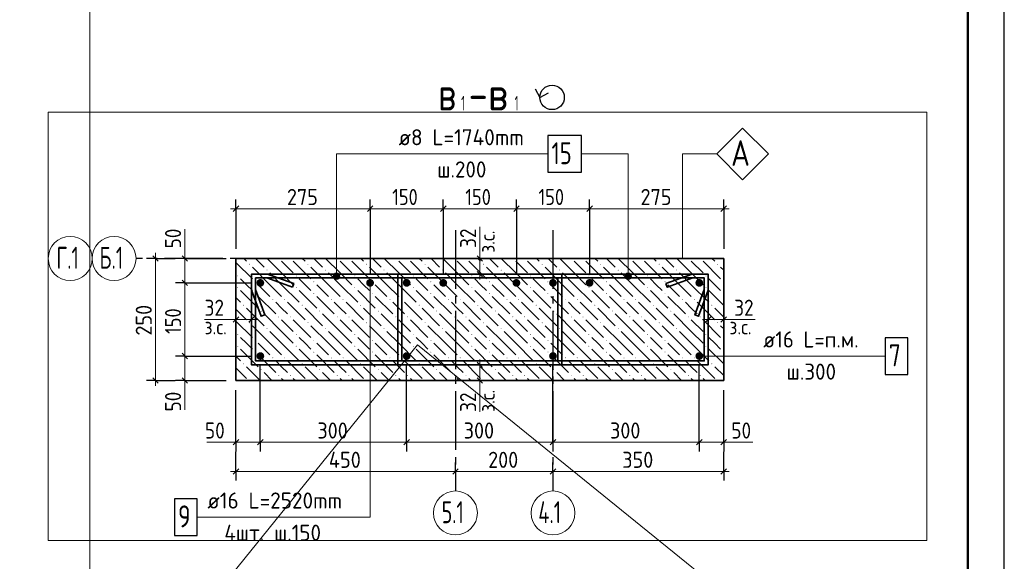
# Model space of a CAD drawing. Header units: millimetres. Extents: x 0 to 59400, y 0 to 42000.
# Tile 28 of 29: x 45942 to 59400, y 27137 to 34535. Entities that reach past the tile are written whole.
import ezdxf

# ---------------------------------------------------------------- set-up
doc = ezdxf.new("R2010")
doc.units = ezdxf.units.MM
doc.linetypes.add('______2', pattern=[270, 200, -70])
doc.linetypes.add('______5', pattern=[1100, 800, -100, 100, -100])
for name, color, linetype, lineweight in [('S1 ДОП Продольная арматура', 52, 'Continuous', 25), ('S1 Продольная арматура', 52, 'Continuous', 25), ('Standard', 7, 'Continuous', 25), ('Заголовок чертежа', 7, 'Continuous', 25), ('Позиционная метка линия выноска', 7, 'Continuous', 13), ('Размерная выноска', 7, 'Continuous', 13), ('Хомут', 52, 'Continuous', 25)]:
    doc.layers.add(name, color=color, linetype=linetype, lineweight=lineweight)
doc.layers.add('ЖБ Пилон', color=7, linetype='______2', lineweight=13, true_color=0xa0a0a0)
doc.layers.add('Оси', color=7, linetype='______5', lineweight=13, true_color=0x656565)
doc.styles.add('ISOCPEUR', font='txt')

msp = doc.modelspace()

# ---------------------------------------------------------------- hatches: boundary and pattern name
at = {"layer": 'S1 ДОП Продольная арматура', "linetype": 'Continuous', "lineweight": 25, "transparency": 33554687}
for points in [[(50785, 30940), (50780, 30960), (50769, 30978), (50752, 30989), (50731, 30993), (50711, 30989), (50693, 30978), (50682, 30960), (50678, 30940), (50682, 30920), (50693, 30902), (50711, 30891), (50731, 30887), (50752, 30891), (50769, 30902), (50780, 30920)], [(51785, 30940), (51780, 30960), (51769, 30978), (51752, 30989), (51731, 30993), (51711, 30989), (51693, 30978), (51682, 30960), (51678, 30940), (51682, 30920), (51693, 30902), (51711, 30891), (51731, 30887), (51752, 30891), (51769, 30902), (51780, 30920)], [(52785, 30940), (52780, 30960), (52769, 30978), (52752, 30989), (52731, 30993), (52711, 30989), (52693, 30978), (52682, 30960), (52678, 30940), (52682, 30920), (52693, 30902), (52711, 30891), (52731, 30887), (52752, 30891), (52769, 30902), (52780, 30920)], [(53785, 30940), (53780, 30960), (53769, 30978), (53752, 30989), (53731, 30993), (53711, 30989), (53693, 30978), (53682, 30960), (53678, 30940), (53682, 30920), (53693, 30902), (53711, 30891), (53731, 30887), (53752, 30891), (53769, 30902), (53780, 30920)]]:
    msp.add_hatch(color=7, dxfattribs=at).paths.add_polyline_path(points)
at = {"layer": 'S1 Продольная арматура', "linetype": 'Continuous', "lineweight": 18, "transparency": 33554687}
for points in [[(49285, 30940), (49280, 30960), (49269, 30978), (49252, 30989), (49231, 30993), (49211, 30989), (49193, 30978), (49182, 30960), (49178, 30940), (49182, 30920), (49193, 30902), (49211, 30891), (49231, 30887), (49252, 30891), (49269, 30902), (49280, 30920)], [(51285, 30940), (51280, 30960), (51269, 30978), (51252, 30989), (51231, 30993), (51211, 30989), (51193, 30978), (51182, 30960), (51178, 30940), (51182, 30920), (51193, 30902), (51211, 30891), (51231, 30887), (51252, 30891), (51269, 30902), (51280, 30920)], [(53285, 30940), (53280, 30960), (53269, 30978), (53252, 30989), (53231, 30993), (53211, 30989), (53193, 30978), (53182, 30960), (53178, 30940), (53182, 30920), (53193, 30902), (53211, 30891), (53231, 30887), (53252, 30891), (53269, 30902), (53280, 30920)], [(55285, 30940), (55280, 30960), (55269, 30978), (55252, 30989), (55231, 30993), (55211, 30989), (55193, 30978), (55182, 30960), (55178, 30940), (55182, 30920), (55193, 30902), (55211, 30891), (55231, 30887), (55252, 30891), (55269, 30902), (55280, 30920)], [(49285, 29940), (49280, 29960), (49269, 29978), (49252, 29989), (49231, 29993), (49211, 29989), (49193, 29978), (49182, 29960), (49178, 29940), (49182, 29920), (49193, 29902), (49211, 29891), (49231, 29887), (49252, 29891), (49269, 29902), (49280, 29920)], [(51285, 29940), (51280, 29960), (51269, 29978), (51252, 29989), (51231, 29993), (51211, 29989), (51193, 29978), (51182, 29960), (51178, 29940), (51182, 29920), (51193, 29902), (51211, 29891), (51231, 29887), (51252, 29891), (51269, 29902), (51280, 29920)], [(53285, 29940), (53280, 29960), (53269, 29978), (53252, 29989), (53231, 29993), (53211, 29989), (53193, 29978), (53182, 29960), (53178, 29940), (53182, 29920), (53193, 29902), (53211, 29891), (53231, 29887), (53252, 29891), (53269, 29902), (53280, 29920)], [(55285, 29940), (55280, 29960), (55269, 29978), (55252, 29989), (55231, 29993), (55211, 29989), (55193, 29978), (55182, 29960), (55178, 29940), (55182, 29920), (55193, 29902), (55211, 29891), (55231, 29887), (55252, 29891), (55269, 29902), (55280, 29920)]]:
    msp.add_hatch(color=7, dxfattribs=at).paths.add_polyline_path(points)
at = {"layer": 'ЖБ Пилон', "linetype": 'Continuous', "lineweight": 18, "transparency": 33554687}
for points in [[(49487, 31273), (49482, 31268), (49477, 31273)], [(49647, 31273), (49642, 31268), (49637, 31273)], [(50287, 31273), (50282, 31268), (50277, 31273)], [(50447, 31273), (50442, 31268), (50437, 31273)], [(51087, 31273), (51082, 31268), (51077, 31273)], [(51247, 31273), (51242, 31268), (51237, 31273)], [(51887, 31273), (51882, 31268), (51877, 31273)], [(52047, 31273), (52042, 31268), (52037, 31273)], [(52687, 31273), (52682, 31268), (52677, 31273)], [(52847, 31273), (52842, 31268), (52837, 31273)], [(53487, 31273), (53482, 31268), (53477, 31273)], [(53647, 31273), (53642, 31268), (53637, 31273)], [(54287, 31273), (54282, 31268), (54277, 31273)], [(54447, 31273), (54442, 31268), (54437, 31273)], [(55087, 31273), (55082, 31268), (55077, 31273)], [(55247, 31273), (55242, 31268), (55237, 31273)], [(49076, 31195), (49082, 31201), (49089, 31195), (49082, 31188)], [(49316, 31115), (49322, 31121), (49329, 31115), (49322, 31108)], [(49876, 31195), (49882, 31201), (49889, 31195), (49882, 31188)], [(50116, 31115), (50122, 31121), (50129, 31115), (50122, 31108)], [(50676, 31195), (50682, 31201), (50689, 31195), (50682, 31188)], [(50916, 31115), (50922, 31121), (50929, 31115), (50922, 31108)], [(51476, 31195), (51482, 31201), (51489, 31195), (51482, 31188)], [(51716, 31115), (51722, 31121), (51729, 31115), (51722, 31108)], [(52276, 31195), (52282, 31201), (52289, 31195), (52282, 31188)], [(52516, 31115), (52522, 31121), (52529, 31115), (52522, 31108)], [(53076, 31195), (53082, 31201), (53089, 31195), (53082, 31188)], [(53316, 31115), (53322, 31121), (53329, 31115), (53322, 31108)], [(53876, 31195), (53882, 31201), (53889, 31195), (53882, 31188)], [(54116, 31115), (54122, 31121), (54129, 31115), (54122, 31108)], [(54676, 31195), (54682, 31201), (54689, 31195), (54682, 31188)], [(54916, 31115), (54922, 31121), (54929, 31115), (54922, 31108)], [(55476, 31195), (55482, 31201), (55489, 31195), (55482, 31188)], [(48916, 31035), (48922, 31041), (48929, 31035), (48922, 31028)], [(49156, 30955), (49162, 30961), (49169, 30955), (49162, 30948)], [(49716, 31035), (49722, 31041), (49729, 31035), (49722, 31028)], [(49956, 30955), (49962, 30961), (49969, 30955), (49962, 30948)], [(50516, 31035), (50522, 31041), (50529, 31035), (50522, 31028)], [(50756, 30955), (50762, 30961), (50769, 30955), (50762, 30948)], [(51316, 31035), (51322, 31041), (51329, 31035), (51322, 31028)], [(51556, 30955), (51562, 30961), (51569, 30955), (51562, 30948)], [(52116, 31035), (52122, 31041), (52129, 31035), (52122, 31028)], [(52356, 30955), (52362, 30961), (52369, 30955), (52362, 30948)], [(52916, 31035), (52922, 31041), (52929, 31035), (52922, 31028)], [(53156, 30955), (53162, 30961), (53169, 30955), (53162, 30948)], [(53716, 31035), (53722, 31041), (53729, 31035), (53722, 31028)], [(53956, 30955), (53962, 30961), (53969, 30955), (53962, 30948)], [(54516, 31035), (54522, 31041), (54529, 31035), (54522, 31028)], [(54756, 30955), (54762, 30961), (54769, 30955), (54762, 30948)], [(55316, 31035), (55322, 31041), (55329, 31035), (55322, 31028)], [(55556, 30955), (55562, 30961), (55565, 30959), (55565, 30951), (55562, 30948)], [(48916, 30875), (48922, 30881), (48929, 30875), (48922, 30868)], [(49716, 30875), (49722, 30881), (49729, 30875), (49722, 30868)], [(50516, 30875), (50522, 30881), (50529, 30875), (50522, 30868)], [(51316, 30875), (51322, 30881), (51329, 30875), (51322, 30868)], [(52116, 30875), (52122, 30881), (52129, 30875), (52122, 30868)], [(52916, 30875), (52922, 30881), (52929, 30875), (52922, 30868)], [(53716, 30875), (53722, 30881), (53729, 30875), (53722, 30868)], [(54516, 30875), (54522, 30881), (54529, 30875), (54522, 30868)], [(55316, 30875), (55322, 30881), (55329, 30875), (55322, 30868)], [(49156, 30795), (49162, 30801), (49169, 30795), (49162, 30788)], [(49396, 30715), (49402, 30721), (49409, 30715), (49402, 30708)], [(49556, 30715), (49562, 30721), (49569, 30715), (49562, 30708)], [(49956, 30795), (49962, 30801), (49969, 30795), (49962, 30788)], [(50196, 30715), (50202, 30721), (50209, 30715), (50202, 30708)], [(50356, 30715), (50362, 30721), (50369, 30715), (50362, 30708)], [(50756, 30795), (50762, 30801), (50769, 30795), (50762, 30788)], [(50996, 30715), (51002, 30721), (51009, 30715), (51002, 30708)], [(51156, 30715), (51162, 30721), (51169, 30715), (51162, 30708)], [(51556, 30795), (51562, 30801), (51569, 30795), (51562, 30788)], [(51796, 30715), (51802, 30721), (51809, 30715), (51802, 30708)], [(51956, 30715), (51962, 30721), (51969, 30715), (51962, 30708)], [(52356, 30795), (52362, 30801), (52369, 30795), (52362, 30788)], [(52596, 30715), (52602, 30721), (52609, 30715), (52602, 30708)], [(52756, 30715), (52762, 30721), (52769, 30715), (52762, 30708)], [(53156, 30795), (53162, 30801), (53169, 30795), (53162, 30788)], [(53396, 30715), (53402, 30721), (53409, 30715), (53402, 30708)], [(53556, 30715), (53562, 30721), (53569, 30715), (53562, 30708)], [(53956, 30795), (53962, 30801), (53969, 30795), (53962, 30788)], [(54196, 30715), (54202, 30721), (54209, 30715), (54202, 30708)], [(54356, 30715), (54362, 30721), (54369, 30715), (54362, 30708)], [(54756, 30795), (54762, 30801), (54769, 30795), (54762, 30788)], [(54996, 30715), (55002, 30721), (55009, 30715), (55002, 30708)], [(55156, 30715), (55162, 30721), (55169, 30715), (55162, 30708)], [(55556, 30795), (55562, 30801), (55565, 30799), (55565, 30791), (55562, 30788)], [(48996, 30635), (49002, 30641), (49009, 30635), (49002, 30628)], [(49236, 30555), (49242, 30561), (49249, 30555), (49242, 30548)], [(49796, 30635), (49802, 30641), (49809, 30635), (49802, 30628)], [(50036, 30555), (50042, 30561), (50049, 30555), (50042, 30548)], [(50596, 30635), (50602, 30641), (50609, 30635), (50602, 30628)], [(50836, 30555), (50842, 30561), (50849, 30555), (50842, 30548)], [(51396, 30635), (51402, 30641), (51409, 30635), (51402, 30628)], [(51636, 30555), (51642, 30561), (51649, 30555), (51642, 30548)], [(52196, 30635), (52202, 30641), (52209, 30635), (52202, 30628)], [(52436, 30555), (52442, 30561), (52449, 30555), (52442, 30548)], [(52996, 30635), (53002, 30641), (53009, 30635), (53002, 30628)], [(53236, 30555), (53242, 30561), (53249, 30555), (53242, 30548)], [(53796, 30635), (53802, 30641), (53809, 30635), (53802, 30628)], [(54036, 30555), (54042, 30561), (54049, 30555), (54042, 30548)], [(54596, 30635), (54602, 30641), (54609, 30635), (54602, 30628)], [(54836, 30555), (54842, 30561), (54849, 30555), (54842, 30548)], [(55396, 30635), (55402, 30641), (55409, 30635), (55402, 30628)], [(49476, 30475), (49482, 30481), (49489, 30475), (49482, 30468)], [(49636, 30475), (49642, 30481), (49649, 30475), (49642, 30468)], [(50276, 30475), (50282, 30481), (50289, 30475), (50282, 30468)], [(50436, 30475), (50442, 30481), (50449, 30475), (50442, 30468)], [(51076, 30475), (51082, 30481), (51089, 30475), (51082, 30468)], [(51236, 30475), (51242, 30481), (51249, 30475), (51242, 30468)], [(51876, 30475), (51882, 30481), (51889, 30475), (51882, 30468)], [(52036, 30475), (52042, 30481), (52049, 30475), (52042, 30468)], [(52676, 30475), (52682, 30481), (52689, 30475), (52682, 30468)], [(52836, 30475), (52842, 30481), (52849, 30475), (52842, 30468)], [(53476, 30475), (53482, 30481), (53489, 30475), (53482, 30468)], [(53636, 30475), (53642, 30481), (53649, 30475), (53642, 30468)], [(54276, 30475), (54282, 30481), (54289, 30475), (54282, 30468)], [(54436, 30475), (54442, 30481), (54449, 30475), (54442, 30468)], [(55076, 30475), (55082, 30481), (55089, 30475), (55082, 30468)], [(55236, 30475), (55242, 30481), (55249, 30475), (55242, 30468)], [(49076, 30395), (49082, 30401), (49089, 30395), (49082, 30388)], [(49316, 30315), (49322, 30321), (49329, 30315), (49322, 30308)], [(49876, 30395), (49882, 30401), (49889, 30395), (49882, 30388)], [(50116, 30315), (50122, 30321), (50129, 30315), (50122, 30308)], [(50676, 30395), (50682, 30401), (50689, 30395), (50682, 30388)], [(50916, 30315), (50922, 30321), (50929, 30315), (50922, 30308)], [(51476, 30395), (51482, 30401), (51489, 30395), (51482, 30388)], [(51716, 30315), (51722, 30321), (51729, 30315), (51722, 30308)], [(52276, 30395), (52282, 30401), (52289, 30395), (52282, 30388)], [(52516, 30315), (52522, 30321), (52529, 30315), (52522, 30308)], [(53076, 30395), (53082, 30401), (53089, 30395), (53082, 30388)], [(53316, 30315), (53322, 30321), (53329, 30315), (53322, 30308)], [(53876, 30395), (53882, 30401), (53889, 30395), (53882, 30388)], [(54116, 30315), (54122, 30321), (54129, 30315), (54122, 30308)], [(54676, 30395), (54682, 30401), (54689, 30395), (54682, 30388)], [(54916, 30315), (54922, 30321), (54929, 30315), (54922, 30308)], [(55476, 30395), (55482, 30401), (55489, 30395), (55482, 30388)], [(48916, 30235), (48922, 30241), (48929, 30235), (48922, 30228)], [(49156, 30155), (49162, 30161), (49169, 30155), (49162, 30148)], [(49716, 30235), (49722, 30241), (49729, 30235), (49722, 30228)], [(49956, 30155), (49962, 30161), (49969, 30155), (49962, 30148)], [(50516, 30235), (50522, 30241), (50529, 30235), (50522, 30228)], [(50756, 30155), (50762, 30161), (50769, 30155), (50762, 30148)], [(51316, 30235), (51322, 30241), (51329, 30235), (51322, 30228)], [(51556, 30155), (51562, 30161), (51569, 30155), (51562, 30148)], [(52116, 30235), (52122, 30241), (52129, 30235), (52122, 30228)], [(52356, 30155), (52362, 30161), (52369, 30155), (52362, 30148)], [(52916, 30235), (52922, 30241), (52929, 30235), (52922, 30228)], [(53156, 30155), (53162, 30161), (53169, 30155), (53162, 30148)], [(53716, 30235), (53722, 30241), (53729, 30235), (53722, 30228)], [(53956, 30155), (53962, 30161), (53969, 30155), (53962, 30148)], [(54516, 30235), (54522, 30241), (54529, 30235), (54522, 30228)], [(54756, 30155), (54762, 30161), (54769, 30155), (54762, 30148)], [(55316, 30235), (55322, 30241), (55329, 30235), (55322, 30228)], [(55556, 30155), (55562, 30161), (55565, 30159), (55565, 30151), (55562, 30148)], [(48916, 30075), (48922, 30081), (48929, 30075), (48922, 30068)], [(49716, 30075), (49722, 30081), (49729, 30075), (49722, 30068)], [(50516, 30075), (50522, 30081), (50529, 30075), (50522, 30068)], [(51316, 30075), (51322, 30081), (51329, 30075), (51322, 30068)], [(52116, 30075), (52122, 30081), (52129, 30075), (52122, 30068)], [(52916, 30075), (52922, 30081), (52929, 30075), (52922, 30068)], [(53716, 30075), (53722, 30081), (53729, 30075), (53722, 30068)], [(54516, 30075), (54522, 30081), (54529, 30075), (54522, 30068)], [(55316, 30075), (55322, 30081), (55329, 30075), (55322, 30068)], [(49156, 29995), (49162, 30001), (49169, 29995), (49162, 29988)], [(49396, 29915), (49402, 29921), (49409, 29915), (49402, 29908)], [(49556, 29915), (49562, 29921), (49569, 29915), (49562, 29908)], [(49956, 29995), (49962, 30001), (49969, 29995), (49962, 29988)], [(50196, 29915), (50202, 29921), (50209, 29915), (50202, 29908)], [(50356, 29915), (50362, 29921), (50369, 29915), (50362, 29908)], [(50756, 29995), (50762, 30001), (50769, 29995), (50762, 29988)], [(50996, 29915), (51002, 29921), (51009, 29915), (51002, 29908)], [(51156, 29915), (51162, 29921), (51169, 29915), (51162, 29908)], [(51556, 29995), (51562, 30001), (51569, 29995), (51562, 29988)], [(51796, 29915), (51802, 29921), (51809, 29915), (51802, 29908)], [(51956, 29915), (51962, 29921), (51969, 29915), (51962, 29908)], [(52356, 29995), (52362, 30001), (52369, 29995), (52362, 29988)], [(52596, 29915), (52602, 29921), (52609, 29915), (52602, 29908)], [(52756, 29915), (52762, 29921), (52769, 29915), (52762, 29908)], [(53156, 29995), (53162, 30001), (53169, 29995), (53162, 29988)], [(53396, 29915), (53402, 29921), (53409, 29915), (53402, 29908)], [(53556, 29915), (53562, 29921), (53569, 29915), (53562, 29908)], [(53956, 29995), (53962, 30001), (53969, 29995), (53962, 29988)], [(54196, 29915), (54202, 29921), (54209, 29915), (54202, 29908)], [(54356, 29915), (54362, 29921), (54369, 29915), (54362, 29908)], [(54756, 29995), (54762, 30001), (54769, 29995), (54762, 29988)], [(54996, 29915), (55002, 29921), (55009, 29915), (55002, 29908)], [(55156, 29915), (55162, 29921), (55169, 29915), (55162, 29908)], [(55556, 29995), (55562, 30001), (55565, 29999), (55565, 29991), (55562, 29988)], [(48996, 29835), (49002, 29841), (49009, 29835), (49002, 29828)], [(49236, 29755), (49242, 29761), (49249, 29755), (49242, 29748)], [(49796, 29835), (49802, 29841), (49809, 29835), (49802, 29828)], [(50036, 29755), (50042, 29761), (50049, 29755), (50042, 29748)], [(50596, 29835), (50602, 29841), (50609, 29835), (50602, 29828)], [(50836, 29755), (50842, 29761), (50849, 29755), (50842, 29748)], [(51396, 29835), (51402, 29841), (51409, 29835), (51402, 29828)], [(51636, 29755), (51642, 29761), (51649, 29755), (51642, 29748)], [(52196, 29835), (52202, 29841), (52209, 29835), (52202, 29828)], [(52436, 29755), (52442, 29761), (52449, 29755), (52442, 29748)], [(52996, 29835), (53002, 29841), (53009, 29835), (53002, 29828)], [(53236, 29755), (53242, 29761), (53249, 29755), (53242, 29748)], [(53796, 29835), (53802, 29841), (53809, 29835), (53802, 29828)], [(54036, 29755), (54042, 29761), (54049, 29755), (54042, 29748)], [(54596, 29835), (54602, 29841), (54609, 29835), (54602, 29828)], [(54836, 29755), (54842, 29761), (54849, 29755), (54842, 29748)], [(55396, 29835), (55402, 29841), (55409, 29835), (55402, 29828)], [(49476, 29675), (49482, 29681), (49489, 29675), (49482, 29668)], [(49636, 29675), (49642, 29681), (49649, 29675), (49642, 29668)], [(50276, 29675), (50282, 29681), (50289, 29675), (50282, 29668)], [(50436, 29675), (50442, 29681), (50449, 29675), (50442, 29668)], [(51076, 29675), (51082, 29681), (51089, 29675), (51082, 29668)], [(51236, 29675), (51242, 29681), (51249, 29675), (51242, 29668)], [(51876, 29675), (51882, 29681), (51889, 29675), (51882, 29668)], [(52036, 29675), (52042, 29681), (52049, 29675), (52042, 29668)], [(52676, 29675), (52682, 29681), (52689, 29675), (52682, 29668)], [(52836, 29675), (52842, 29681), (52849, 29675), (52842, 29668)], [(53476, 29675), (53482, 29681), (53489, 29675), (53482, 29668)], [(53636, 29675), (53642, 29681), (53649, 29675), (53642, 29668)], [(54276, 29675), (54282, 29681), (54289, 29675), (54282, 29668)], [(54436, 29675), (54442, 29681), (54449, 29675), (54442, 29668)], [(55076, 29675), (55082, 29681), (55089, 29675), (55082, 29668)], [(55236, 29675), (55242, 29681), (55249, 29675), (55242, 29668)]]:
    msp.add_hatch(color=7, dxfattribs=at).paths.add_polyline_path(points, flags=16)
at = {"layer": 'Позиционная метка линия выноска', "linetype": 'Continuous', "lineweight": 13, "transparency": 33554687}
for points in [[(50310, 31056), (50232, 31056), (50226, 31033)], [(50310, 31056), (50226, 31033), (50316, 31033)], [(50316, 31033), (50226, 31033), (50232, 31011)], [(50294, 31072), (50249, 31072), (50232, 31056)], [(50294, 31072), (50232, 31056), (50310, 31056)], [(50316, 31033), (50232, 31011), (50310, 31011)], [(50310, 31011), (50232, 31011), (50249, 30995)], [(50249, 31072), (50294, 31072), (50271, 31078)], [(50310, 31011), (50249, 30995), (50294, 30995)], [(50294, 30995), (50249, 30995), (50271, 30988)], [(54297, 31056), (54219, 31056), (54213, 31033)], [(54297, 31056), (54213, 31033), (54303, 31033)], [(54303, 31033), (54213, 31033), (54219, 31011)], [(54280, 31072), (54235, 31072), (54219, 31056)], [(54280, 31072), (54219, 31056), (54297, 31056)], [(54303, 31033), (54219, 31011), (54297, 31011)], [(54297, 31011), (54219, 31011), (54235, 30995)], [(54235, 31072), (54280, 31072), (54258, 31078)], [(54297, 31011), (54235, 30995), (54280, 30995)], [(54280, 30995), (54235, 30995), (54258, 30988)]]:
    msp.add_hatch(color=7, dxfattribs=at).paths.add_polyline_path(points)

# ---------------------------------------------------------------- linework, layer by layer
at = {"layer": 'S1 ДОП Продольная арматура', "color": 7, "linetype": 'Continuous', "lineweight": 25, "transparency": 33554687}
msp.add_lwpolyline([(48056, 27490), (48366, 27490), (48366, 27990), (48056, 27990), (48056, 27490)], dxfattribs=at)
at = {"layer": 'S1 Продольная арматура', "color": 7, "linetype": 'Continuous', "lineweight": 25, "transparency": 33554687}
msp.add_lwpolyline([(57771, 29690), (58081, 29690), (58081, 30190), (57771, 30190), (57771, 29690)], dxfattribs=at)
at = {"layer": 'Standard', "color": 7, "linetype": 'Continuous', "lineweight": 35, "transparency": 33554687}
for p, q in [((58900, 39900), (58900, 20500)), ((58900, 39500), (58900, 20100))]:
    msp.add_line(p, q, dxfattribs=at)
at = {"layer": 'Standard', "color": 7, "linetype": 'Continuous', "lineweight": 50, "transparency": 33554687}
msp.add_line((58900, 39400), (58900, 23200), dxfattribs=at)
at = {"layer": 'Standard', "color": 251, "linetype": 'Continuous', "lineweight": -3, "true_color": 0x656565, "transparency": 33554687}
for p, q in [((48898, 31953), (48898, 32078)), ((50731, 31953), (50731, 32078)), ((51731, 31953), (51731, 32078)), ((52731, 31953), (52731, 32078)), ((53731, 31953), (53731, 32078)), ((55565, 31953), (55565, 32078)), ((48898, 31953), (48898, 31828)), ((48898, 31953), (48898, 31407)), ((50731, 31953), (50731, 31828)), ((50731, 31953), (50731, 31073)), ((51731, 31953), (51731, 31828)), ((51731, 31953), (51731, 31073)), ((52731, 31953), (52731, 31828)), ((52731, 31953), (52731, 31073)), ((53731, 31953), (53731, 31828)), ((53731, 31953), (53731, 31073)), ((55565, 31953), (55565, 31828)), ((55565, 31953), (55565, 31407)), ((47798, 31273), (47673, 31273)), ((47798, 31273), (47923, 31273)), ((47798, 31273), (48065, 31273)), ((48198, 31273), (48073, 31273)), ((48198, 31273), (48323, 31273)), ((48198, 31273), (48765, 31273)), ((52231, 31273), (52106, 31273)), ((52231, 31273), (52356, 31273)), ((52231, 31060), (52106, 31060)), ((52231, 31060), (52356, 31060)), ((48198, 30940), (48073, 30940)), ((48198, 30940), (48323, 30940)), ((48198, 30940), (49098, 30940)), ((48898, 30440), (48898, 30565)), ((49111, 30440), (49111, 30565)), ((55351, 30440), (55351, 30565)), ((55565, 30440), (55565, 30565)), ((48898, 30440), (48898, 30315)), ((49111, 30440), (49111, 30315)), ((55351, 30440), (55351, 30315)), ((55565, 30440), (55565, 30315)), ((48198, 29940), (48073, 29940)), ((48198, 29940), (48323, 29940)), ((48198, 29940), (49098, 29940)), ((52231, 29820), (52106, 29820)), ((52231, 29820), (52356, 29820)), ((47798, 29607), (47673, 29607)), ((47798, 29607), (47923, 29607)), ((47798, 29607), (48065, 29607)), ((48198, 29607), (48073, 29607)), ((48198, 29607), (48323, 29607)), ((48198, 29607), (48765, 29607)), ((52231, 29607), (52106, 29607)), ((52231, 29607), (52356, 29607)), ((48898, 28763), (48898, 28888)), ((49231, 28763), (49231, 28888)), ((51231, 28763), (51231, 28888)), ((53231, 28763), (53231, 28888)), ((55231, 28763), (55231, 28888)), ((55565, 28763), (55565, 28888)), ((48898, 28763), (48898, 28638)), ((49231, 28763), (49231, 28638)), ((51231, 28763), (51231, 28638)), ((53231, 28763), (53231, 28638)), ((55231, 28763), (55231, 28638)), ((55565, 28763), (55565, 28638)), ((48898, 28363), (48898, 28630)), ((55565, 28363), (55565, 28630)), ((48898, 28363), (48898, 28488)), ((51898, 28363), (51898, 28488)), ((53231, 28363), (53231, 28488)), ((55565, 28363), (55565, 28488)), ((48898, 28363), (48898, 28238)), ((51898, 28363), (51898, 28238)), ((51898, 28363), (51898, 28230)), ((53231, 28363), (53231, 28238)), ((53231, 28363), (53231, 28230)), ((55565, 28363), (55565, 28238))]:
    msp.add_line(p, q, dxfattribs=at)
at = {"layer": 'Standard', "color": 251, "linetype": 'Continuous', "lineweight": 13, "true_color": 0x656565, "transparency": 33554687}
for p, q in [((48898, 31953), (48823, 31953)), ((48898, 31953), (50731, 31953)), ((50731, 31953), (51731, 31953)), ((51731, 31953), (52731, 31953)), ((52731, 31953), (53731, 31953)), ((53731, 31953), (55565, 31953)), ((55565, 31953), (55640, 31953))]:
    msp.add_line(p, q, dxfattribs=at)
at = {"layer": 'Standard', "color": 251, "linetype": 'Continuous', "lineweight": 25, "true_color": 0x656565, "transparency": 33554687}
for p, q in [((48860, 31915), (48935, 31990)), ((50694, 31915), (50769, 31990)), ((51694, 31915), (51769, 31990)), ((52694, 31915), (52769, 31990)), ((53694, 31915), (53769, 31990)), ((55527, 31915), (55602, 31990))]:
    msp.add_line(p, q, dxfattribs=at)
at = {"layer": 'Standard', "color": 7, "linetype": 'Continuous', "lineweight": 25, "transparency": 33554687}
for p, q in [((47761, 31311), (47836, 31236)), ((48161, 31311), (48236, 31236)), ((52269, 31236), (52194, 31311)), ((52269, 31022), (52194, 31097)), ((48161, 30978), (48236, 30903)), ((48935, 30478), (48860, 30403)), ((49149, 30478), (49074, 30403)), ((55314, 30403), (55389, 30478)), ((55527, 30403), (55602, 30478)), ((48161, 29978), (48236, 29903)), ((52194, 29858), (52269, 29783)), ((47761, 29644), (47836, 29569)), ((48161, 29644), (48236, 29569)), ((52194, 29644), (52269, 29569)), ((48860, 28726), (48935, 28801)), ((49194, 28726), (49269, 28801)), ((51194, 28726), (51269, 28801)), ((53194, 28726), (53269, 28801)), ((55194, 28726), (55269, 28801)), ((55527, 28726), (55602, 28801)), ((48860, 28326), (48935, 28401)), ((51860, 28326), (51935, 28401)), ((53194, 28326), (53269, 28401)), ((55527, 28326), (55602, 28401))]:
    msp.add_line(p, q, dxfattribs=at)
at = {"layer": 'Standard', "color": 7, "linetype": 'Continuous', "lineweight": 13, "transparency": 33554687}
for p, q in [((47798, 31273), (47798, 31348)), ((47798, 31273), (47798, 29607)), ((48198, 31273), (48198, 31348)), ((48198, 31273), (48198, 30940)), ((52231, 31273), (52231, 31348)), ((52231, 31060), (52231, 31273)), ((52231, 31060), (52231, 30985)), ((48198, 30940), (48198, 29940)), ((48898, 30440), (48823, 30440)), ((49111, 30440), (48898, 30440)), ((49111, 30440), (49186, 30440)), ((55351, 30440), (55276, 30440)), ((55351, 30440), (55565, 30440)), ((55565, 30440), (55640, 30440)), ((48198, 29940), (48198, 29607)), ((52231, 29820), (52231, 29895)), ((52231, 29820), (52231, 29607)), ((47798, 29607), (47798, 29532)), ((48198, 29607), (48198, 29532)), ((52231, 29607), (52231, 29532)), ((48898, 28763), (48823, 28763)), ((48898, 28763), (49231, 28763)), ((49231, 28763), (51231, 28763)), ((51231, 28763), (53231, 28763)), ((53231, 28763), (55231, 28763)), ((55231, 28763), (55565, 28763)), ((55565, 28763), (55640, 28763)), ((48898, 28363), (48823, 28363)), ((48898, 28363), (51898, 28363)), ((51898, 28363), (53231, 28363)), ((53231, 28363), (55565, 28363)), ((55565, 28363), (55640, 28363))]:
    msp.add_line(p, q, dxfattribs=at)
at = {"layer": 'Standard', "color": 7, "linetype": 'Continuous', "lineweight": 25, "transparency": 33554687}
msp.add_lwpolyline([(0, 0), (59400, 0), (59400, 42000), (0, 42000), (0, 0)], close=True, dxfattribs=at)
at = {"layer": 'Standard', "color": 7, "linetype": 'Continuous', "lineweight": 50, "transparency": 33554687}
msp.add_lwpolyline([(2000, 41500), (58900, 41500), (58900, 500), (2000, 500), (2000, 41500)], close=True, dxfattribs=at)
at = {"layer": 'Standard', "color": 7, "linetype": 'Continuous', "lineweight": 13, "transparency": 33554687}
for points in [[(46900, 41500), (2000, 41500), (2000, 500), (46900, 500), (46900, 41500)], [(2000, 41500), (2000, 500), (58900, 500), (58900, 41500), (2000, 41500)]]:
    msp.add_lwpolyline(points, dxfattribs=at)
at = {"layer": 'Standard', "color": 7, "linetype": 'Continuous', "lineweight": 25, "transparency": 33554687}
msp.add_lwpolyline([(52989, 33590), (53052, 33473), (53169, 33537)], dxfattribs=at)
at = {"layer": 'Standard', "color": 254, "linetype": 'Continuous', "lineweight": 13, "true_color": 0xc4c4ff, "transparency": 33554687}
for points in [[(46329, 27420), (58343, 27420), (58343, 33270), (46329, 33270), (46329, 27420)], [(58900, 24003), (51378, 30094), (44368, 21438), (53024, 14428)]]:
    msp.add_lwpolyline(points, dxfattribs=at)
at = {"layer": 'Standard', "color": 251, "linetype": 'Continuous', "lineweight": -3, "true_color": 0x656565, "transparency": 33554687}
for points in [[(49231, 28763), (49231, 28780), (49231, 28780), (49231, 28780), (49231, 28780), (49231, 28780), (49231, 28780), (49231, 28780), (49231, 28780), (49231, 29807)], [(51231, 28763), (51231, 28780), (51231, 28780), (51231, 28780), (51231, 28780), (51231, 28780), (51231, 28780), (51231, 29807)], [(53231, 28763), (53231, 28780), (53231, 28780), (53231, 28780), (53231, 28780), (53231, 29807)], [(55231, 28763), (55231, 28780), (55231, 28780), (55231, 29807)], [(48898, 28763), (48898, 28780), (48898, 28780), (48898, 28780), (48898, 28780), (48898, 28780), (48898, 28780), (48898, 28780), (48898, 28780), (48898, 29473)], [(55565, 28763), (55565, 28780), (55565, 28780), (55565, 29473)]]:
    msp.add_lwpolyline(points, dxfattribs=at)
at = {"layer": 'Standard', "color": 7, "linetype": 'Continuous', "lineweight": 25, "transparency": 33554687}
msp.add_circle((53219, 33473), 167, dxfattribs=at)
at = {"layer": 'ЖБ Пилон', "color": 7, "linetype": 'Continuous', "lineweight": 35, "transparency": 33554687}
for p, q in [((48898, 31273), (48898, 29607)), ((55565, 31273), (48898, 31273)), ((55565, 29607), (55565, 31273)), ((48898, 29607), (55565, 29607))]:
    msp.add_line(p, q, dxfattribs=at)
at = {"layer": 'ЖБ Пилон', "color": 9, "linetype": 'Continuous', "lineweight": 18, "true_color": 0xc7c7c7, "transparency": 33554687}
for p, q in [((49004, 31273), (49042, 31235)), ((49164, 31273), (49282, 31155)), ((49522, 31075), (49324, 31273)), ((49522, 31235), (49682, 31075)), ((49682, 31235), (49922, 30995)), ((49804, 31273), (49842, 31235)), ((49964, 31273), (50082, 31155)), ((50322, 31075), (50124, 31273)), ((50322, 31235), (50482, 31075)), ((50482, 31235), (50722, 30995)), ((50604, 31273), (50642, 31235)), ((50764, 31273), (50882, 31155)), ((51122, 31075), (50924, 31273)), ((51122, 31235), (51282, 31075)), ((51282, 31235), (51522, 30995)), ((51404, 31273), (51442, 31235)), ((51564, 31273), (51682, 31155)), ((51922, 31075), (51724, 31273)), ((51922, 31235), (52082, 31075)), ((52082, 31235), (52322, 30995)), ((52204, 31273), (52242, 31235)), ((52364, 31273), (52482, 31155)), ((52722, 31075), (52524, 31273)), ((52722, 31235), (52882, 31075)), ((52882, 31235), (53122, 30995)), ((53004, 31273), (53042, 31235)), ((53164, 31273), (53282, 31155)), ((53522, 31075), (53324, 31273)), ((53522, 31235), (53682, 31075)), ((53682, 31235), (53922, 30995)), ((53804, 31273), (53842, 31235)), ((53964, 31273), (54082, 31155)), ((54322, 31075), (54124, 31273)), ((54322, 31235), (54482, 31075)), ((54482, 31235), (54722, 30995)), ((54604, 31273), (54642, 31235)), ((54764, 31273), (54882, 31155)), ((55122, 31075), (54924, 31273)), ((55122, 31235), (55282, 31075)), ((55282, 31235), (55522, 30995)), ((55404, 31273), (55442, 31235)), ((55564, 31273), (55565, 31273)), ((48898, 31219), (49122, 30995)), ((49362, 30915), (49122, 31155)), ((50162, 30915), (49922, 31155)), ((50962, 30915), (50722, 31155)), ((51762, 30915), (51522, 31155)), ((52562, 30915), (52322, 31155)), ((53362, 30915), (53122, 31155)), ((54162, 30915), (53922, 31155)), ((54962, 30915), (54722, 31155)), ((55565, 31113), (55522, 31155)), ((49042, 30915), (48962, 30995)), ((49362, 31075), (49522, 30915)), ((49522, 31075), (49682, 30915)), ((49842, 30915), (49762, 30995)), ((50162, 31075), (50322, 30915)), ((50322, 31075), (50482, 30915)), ((50642, 30915), (50562, 30995)), ((50962, 31075), (51122, 30915)), ((51122, 31075), (51282, 30915)), ((51442, 30915), (51362, 30995)), ((51762, 31075), (51922, 30915)), ((51922, 31075), (52082, 30915)), ((52242, 30915), (52162, 30995)), ((52562, 31075), (52722, 30915)), ((52722, 31075), (52882, 30915)), ((53042, 30915), (52962, 30995)), ((53362, 31075), (53522, 30915)), ((53522, 31075), (53682, 30915)), ((53842, 30915), (53762, 30995)), ((54162, 31075), (54322, 30915)), ((54322, 31075), (54482, 30915)), ((54642, 30915), (54562, 30995)), ((54962, 31075), (55122, 30915)), ((55122, 31075), (55282, 30915)), ((55442, 30915), (55362, 30995)), ((48962, 30835), (49202, 30595)), ((49122, 30835), (49042, 30915)), ((49202, 30915), (49362, 30755)), ((49362, 30915), (49522, 30755)), ((49522, 30915), (49762, 30675)), ((49762, 30835), (50002, 30595)), ((49922, 30835), (49842, 30915)), ((50002, 30915), (50162, 30755)), ((50162, 30915), (50322, 30755)), ((50322, 30915), (50562, 30675)), ((50562, 30835), (50802, 30595)), ((50722, 30835), (50642, 30915)), ((50802, 30915), (50962, 30755)), ((50962, 30915), (51122, 30755)), ((51122, 30915), (51362, 30675)), ((51362, 30835), (51602, 30595)), ((51522, 30835), (51442, 30915)), ((51602, 30915), (51762, 30755)), ((51762, 30915), (51922, 30755)), ((51922, 30915), (52162, 30675)), ((52162, 30835), (52402, 30595)), ((52322, 30835), (52242, 30915)), ((52402, 30915), (52562, 30755)), ((52562, 30915), (52722, 30755)), ((52722, 30915), (52962, 30675)), ((52962, 30835), (53202, 30595)), ((53122, 30835), (53042, 30915)), ((53202, 30915), (53362, 30755)), ((53362, 30915), (53522, 30755)), ((53522, 30915), (53762, 30675)), ((53762, 30835), (54002, 30595)), ((53922, 30835), (53842, 30915)), ((54002, 30915), (54162, 30755)), ((54162, 30915), (54322, 30755)), ((54322, 30915), (54562, 30675)), ((54562, 30835), (54802, 30595)), ((54722, 30835), (54642, 30915)), ((54802, 30915), (54962, 30755)), ((54962, 30915), (55122, 30755)), ((55122, 30915), (55362, 30675)), ((55362, 30835), (55565, 30633)), ((55522, 30835), (55442, 30915)), ((48898, 30739), (48962, 30675)), ((49202, 30755), (49442, 30515)), ((50002, 30755), (50242, 30515)), ((50802, 30755), (51042, 30515)), ((51602, 30755), (51842, 30515)), ((52402, 30755), (52642, 30515)), ((53202, 30755), (53442, 30515)), ((54002, 30755), (54242, 30515)), ((54802, 30755), (55042, 30515)), ((48898, 30579), (49042, 30435)), ((49042, 30595), (49282, 30355)), ((49522, 30595), (49442, 30675)), ((49602, 30515), (49522, 30595)), ((49602, 30675), (49842, 30435)), ((49842, 30595), (50082, 30355)), ((50322, 30595), (50242, 30675)), ((50402, 30515), (50322, 30595)), ((50402, 30675), (50642, 30435)), ((50642, 30595), (50882, 30355)), ((51122, 30595), (51042, 30675)), ((51202, 30515), (51122, 30595)), ((51202, 30675), (51442, 30435)), ((51442, 30595), (51682, 30355)), ((51922, 30595), (51842, 30675)), ((52002, 30515), (51922, 30595)), ((52002, 30675), (52242, 30435)), ((52242, 30595), (52482, 30355)), ((52722, 30595), (52642, 30675)), ((52802, 30515), (52722, 30595)), ((52802, 30675), (53042, 30435)), ((53042, 30595), (53282, 30355)), ((53522, 30595), (53442, 30675)), ((53602, 30515), (53522, 30595)), ((53602, 30675), (53842, 30435)), ((53842, 30595), (54082, 30355)), ((54322, 30595), (54242, 30675)), ((54402, 30515), (54322, 30595)), ((54402, 30675), (54642, 30435)), ((54642, 30595), (54882, 30355)), ((55122, 30595), (55042, 30675)), ((55202, 30515), (55122, 30595)), ((55202, 30675), (55442, 30435)), ((55442, 30595), (55565, 30473)), ((48898, 30419), (49122, 30195)), ((49522, 30275), (49282, 30515)), ((49522, 30435), (49682, 30275)), ((49682, 30435), (49922, 30195)), ((50322, 30275), (50082, 30515)), ((50322, 30435), (50482, 30275)), ((50482, 30435), (50722, 30195)), ((51122, 30275), (50882, 30515)), ((51122, 30435), (51282, 30275)), ((51282, 30435), (51522, 30195)), ((51922, 30275), (51682, 30515)), ((51922, 30435), (52082, 30275)), ((52082, 30435), (52322, 30195)), ((52722, 30275), (52482, 30515)), ((52722, 30435), (52882, 30275)), ((52882, 30435), (53122, 30195)), ((53522, 30275), (53282, 30515)), ((53522, 30435), (53682, 30275)), ((53682, 30435), (53922, 30195)), ((54322, 30275), (54082, 30515)), ((54322, 30435), (54482, 30275)), ((54482, 30435), (54722, 30195)), ((55122, 30275), (54882, 30515)), ((55122, 30435), (55282, 30275)), ((55282, 30435), (55522, 30195)), ((49362, 30115), (49122, 30355)), ((50162, 30115), (49922, 30355)), ((50962, 30115), (50722, 30355)), ((51762, 30115), (51522, 30355)), ((52562, 30115), (52322, 30355)), ((53362, 30115), (53122, 30355)), ((54162, 30115), (53922, 30355)), ((54962, 30115), (54722, 30355)), ((55565, 30313), (55522, 30355)), ((49042, 30115), (48962, 30195)), ((49362, 30275), (49522, 30115)), ((49522, 30275), (49682, 30115)), ((49842, 30115), (49762, 30195)), ((50162, 30275), (50322, 30115)), ((50322, 30275), (50482, 30115)), ((50642, 30115), (50562, 30195)), ((50962, 30275), (51122, 30115)), ((51122, 30275), (51282, 30115)), ((51442, 30115), (51362, 30195)), ((51762, 30275), (51922, 30115)), ((51922, 30275), (52082, 30115)), ((52242, 30115), (52162, 30195)), ((52562, 30275), (52722, 30115)), ((52722, 30275), (52882, 30115)), ((53042, 30115), (52962, 30195)), ((53362, 30275), (53522, 30115)), ((53522, 30275), (53682, 30115)), ((53842, 30115), (53762, 30195)), ((54162, 30275), (54322, 30115)), ((54322, 30275), (54482, 30115)), ((54642, 30115), (54562, 30195)), ((54962, 30275), (55122, 30115)), ((55122, 30275), (55282, 30115)), ((55442, 30115), (55362, 30195)), ((48962, 30035), (49202, 29795)), ((49122, 30035), (49042, 30115)), ((49202, 30115), (49362, 29955)), ((49362, 30115), (49522, 29955)), ((49522, 30115), (49762, 29875)), ((49762, 30035), (50002, 29795)), ((49922, 30035), (49842, 30115)), ((50002, 30115), (50162, 29955)), ((50162, 30115), (50322, 29955)), ((50322, 30115), (50562, 29875)), ((50562, 30035), (50802, 29795)), ((50722, 30035), (50642, 30115)), ((50802, 30115), (50962, 29955)), ((50962, 30115), (51122, 29955)), ((51122, 30115), (51362, 29875)), ((51362, 30035), (51602, 29795)), ((51522, 30035), (51442, 30115)), ((51602, 30115), (51762, 29955)), ((51762, 30115), (51922, 29955)), ((51922, 30115), (52162, 29875)), ((52162, 30035), (52402, 29795)), ((52322, 30035), (52242, 30115)), ((52402, 30115), (52562, 29955)), ((52562, 30115), (52722, 29955)), ((52722, 30115), (52962, 29875)), ((52962, 30035), (53202, 29795)), ((53122, 30035), (53042, 30115)), ((53202, 30115), (53362, 29955)), ((53362, 30115), (53522, 29955)), ((53522, 30115), (53762, 29875)), ((53762, 30035), (54002, 29795)), ((53922, 30035), (53842, 30115)), ((54002, 30115), (54162, 29955)), ((54162, 30115), (54322, 29955)), ((54322, 30115), (54562, 29875)), ((54562, 30035), (54802, 29795)), ((54722, 30035), (54642, 30115)), ((54802, 30115), (54962, 29955)), ((54962, 30115), (55122, 29955)), ((55122, 30115), (55362, 29875)), ((55362, 30035), (55565, 29833)), ((55522, 30035), (55442, 30115)), ((48898, 29939), (48962, 29875)), ((49202, 29955), (49442, 29715)), ((50002, 29955), (50242, 29715)), ((50802, 29955), (51042, 29715)), ((51602, 29955), (51842, 29715)), ((52402, 29955), (52642, 29715)), ((53202, 29955), (53442, 29715)), ((54002, 29955), (54242, 29715)), ((54802, 29955), (55042, 29715)), ((48898, 29779), (49042, 29635)), ((49042, 29795), (49230, 29607)), ((49522, 29795), (49442, 29875)), ((49602, 29715), (49522, 29795)), ((49602, 29875), (49842, 29635)), ((49842, 29795), (50030, 29607)), ((50322, 29795), (50242, 29875)), ((50402, 29715), (50322, 29795)), ((50402, 29875), (50642, 29635)), ((50642, 29795), (50830, 29607)), ((51122, 29795), (51042, 29875)), ((51202, 29715), (51122, 29795)), ((51202, 29875), (51442, 29635)), ((51442, 29795), (51630, 29607)), ((51922, 29795), (51842, 29875)), ((52002, 29715), (51922, 29795)), ((52002, 29875), (52242, 29635)), ((52242, 29795), (52430, 29607)), ((52722, 29795), (52642, 29875)), ((52802, 29715), (52722, 29795)), ((52802, 29875), (53042, 29635)), ((53042, 29795), (53230, 29607)), ((53522, 29795), (53442, 29875)), ((53602, 29715), (53522, 29795)), ((53602, 29875), (53842, 29635)), ((53842, 29795), (54030, 29607)), ((54322, 29795), (54242, 29875)), ((54402, 29715), (54322, 29795)), ((54402, 29875), (54642, 29635)), ((54642, 29795), (54830, 29607)), ((55122, 29795), (55042, 29875)), ((55202, 29715), (55122, 29795)), ((55202, 29875), (55442, 29635)), ((55442, 29795), (55565, 29673)), ((48898, 29619), (48910, 29607)), ((49390, 29607), (49282, 29715)), ((49522, 29635), (49550, 29607)), ((49682, 29635), (49710, 29607)), ((50190, 29607), (50082, 29715)), ((50322, 29635), (50350, 29607)), ((50482, 29635), (50510, 29607)), ((50990, 29607), (50882, 29715)), ((51122, 29635), (51150, 29607)), ((51282, 29635), (51310, 29607)), ((51790, 29607), (51682, 29715)), ((51922, 29635), (51950, 29607)), ((52082, 29635), (52110, 29607)), ((52590, 29607), (52482, 29715)), ((52722, 29635), (52750, 29607)), ((52882, 29635), (52910, 29607)), ((53390, 29607), (53282, 29715)), ((53522, 29635), (53550, 29607)), ((53682, 29635), (53710, 29607)), ((54190, 29607), (54082, 29715)), ((54322, 29635), (54350, 29607)), ((54482, 29635), (54510, 29607)), ((54990, 29607), (54882, 29715)), ((55122, 29635), (55150, 29607)), ((55282, 29635), (55310, 29607))]:
    msp.add_line(p, q, dxfattribs=at)
at = {"layer": 'Оси', "color": 8, "linetype": '______5', "lineweight": -3, "transparency": 33554687}
for p, q in [((51898, 31660), (51898, 28097)), ((53231, 31660), (53231, 28097)), ((50919, 31273), (47532, 31273))]:
    msp.add_line(p, q, dxfattribs=at)
at = {"layer": 'Оси', "color": 7, "linetype": 'Continuous', "lineweight": 13, "transparency": 33554687}
for centre in [(46632, 31273), (47232, 31273), (51898, 27797), (53231, 27797)]:
    msp.add_circle(centre, 300, dxfattribs=at)
at = {"layer": 'Позиционная метка линия выноска', "color": 7, "linetype": 'Continuous', "lineweight": 13, "transparency": 33554687}
for p, q in [((50226, 31033), (50226, 31033)), ((50271, 31078), (50271, 31078)), ((50271, 30988), (50271, 30988)), ((50316, 31033), (50316, 31033)), ((54213, 31033), (54213, 31033)), ((54258, 31078), (54258, 31078)), ((54258, 30988), (54258, 30988)), ((54303, 31033), (54303, 31033)), ((55231, 29940), (57771, 29940))]:
    msp.add_line(p, q, dxfattribs=at)
for points in [[(55003, 31273), (55003, 32701), (55469, 32701), (55823, 33055), (56176, 32701), (55823, 32348), (55469, 32701), (55003, 32701)], [(53161, 32701), (50271, 32701), (50271, 31033)], [(53621, 32701), (54258, 32701), (54258, 31033)], [(50731, 30940), (50731, 27740), (48366, 27740)]]:
    msp.add_lwpolyline(points, dxfattribs=at)
for centre in [(50271, 31033), (54258, 31033)]:
    msp.add_circle(centre, 45, dxfattribs=at)
at = {"layer": 'Размерная выноска', "color": 7, "linetype": 'Continuous', "lineweight": 13, "transparency": 33554687}
for p, q in [((48198, 31273), (48198, 31673)), ((52231, 31273), (52231, 31704)), ((48898, 30440), (48468, 30440)), ((55565, 30440), (55995, 30440)), ((48198, 29207), (48198, 29607)), ((52231, 29607), (52231, 29176)), ((48898, 28763), (48498, 28763)), ((55965, 28763), (55565, 28763))]:
    msp.add_line(p, q, dxfattribs=at)
at = {"layer": 'Хомут', "color": 7, "linetype": 'Continuous', "lineweight": 25, "transparency": 33554687}
msp.add_lwpolyline([(53161, 32451), (53621, 32451), (53621, 32951), (53161, 32951), (53161, 32451)], dxfattribs=at)
at = {"layer": 'Хомут', "color": 7, "linetype": 'Continuous', "lineweight": 35, "transparency": 33554687}
for points in [[(49669, 30880), (49321, 31007), (49165, 31007), (49165, 29873), (53298, 29873), (53298, 31007), (49165, 31007), (49165, 30850), (49291, 30502), (49241, 30484), (49111, 30840), (49111, 31060), (53351, 31060), (53351, 29820), (49111, 29820), (49111, 31060), (49331, 31060), (49687, 30930), (49669, 30880)], [(54775, 30930), (55132, 31060), (55351, 31060), (55351, 29820), (51111, 29820), (51111, 31060), (55351, 31060), (55351, 30840), (55221, 30484), (55171, 30502), (55298, 30850), (55298, 31007), (51165, 31007), (51165, 29873), (55298, 29873), (55298, 31007), (55141, 31007), (54793, 30880), (54775, 30930)]]:
    msp.add_lwpolyline(points, dxfattribs=at)

# ---------------------------------------------------------------- texts
at = {"layer": 'S1 ДОП Продольная арматура', "color": 7, "linetype": 'Continuous', "lineweight": 13, "transparency": 33554687, "attachment_point": 7, "style": 'ISOCPEUR'}
for s, insert, char_height, width in [('\\W0.96;ø16 L=2520mm ', (48508, 27857), 220, 2150.52), ('\\W0.78;9', (48106, 27600), 300, 326.41), ('\\W0.95;4шт. ш.150 ', (48739, 27417), 220, 1687.64)]:
    msp.add_mtext(s, dxfattribs=dict(at, insert=insert, char_height=char_height, width=width))
at = {"layer": 'S1 Продольная арматура', "color": 7, "linetype": 'Continuous', "lineweight": 13, "transparency": 33554687, "attachment_point": 7, "style": 'ISOCPEUR'}
for s, insert, char_height, width in [('\\W0.94;ø16 L=п.м. ', (56105, 30057), 220, 1599.15), ('\\W0.78;7', (57821, 29800), 300, 326.41), ('\\W0.95;ш.300 ', (56424, 29617), 220, 962.14)]:
    msp.add_mtext(s, dxfattribs=dict(at, insert=insert, char_height=char_height, width=width))
at = {"layer": 'Standard', "color": 7, "linetype": 'Continuous', "lineweight": 35, "transparency": 33554687, "insert": (55665, 32538), "char_height": 350, "width": 458.09, "attachment_point": 7, "style": 'ISOCPEUR'}
msp.add_mtext('\\W0.82;А', dxfattribs=at)
at = {"layer": 'Standard', "color": 251, "linetype": 'Continuous', "lineweight": 25, "true_color": 0x656565, "transparency": 33554687, "char_height": 220, "attachment_point": 7, "style": 'ISOCPEUR'}
for s, insert, width in [('\\W0.91;275', (49595, 32003), 561.99), ('\\W0.83;150', (51033, 32003), 508.57), ('\\W0.83;150', (52033, 32003), 508.57), ('\\W0.83;150', (53033, 32003), 508.57), ('\\W0.91;275', (54428, 32003), 561.98)]:
    msp.add_mtext(s, dxfattribs=dict(at, insert=insert, width=width))
at = {"layer": 'Standard', "color": 7, "linetype": 'Continuous', "lineweight": 25, "transparency": 33554687, "char_height": 220, "attachment_point": 7, "rotation": 90, "style": 'ISOCPEUR'}
for s, insert, width in [('\\W0.87;50', (48148, 31411), 403.94), ('\\W0.87;32', (52181, 31417), 403.92), ('\\W0.91;250', (47748, 30220), 561.99), ('\\W0.83;150', (48148, 30242), 508.57), ('\\W0.87;50', (48148, 29183), 403.94), ('\\W0.87;32', (52181, 29177), 403.94)]:
    msp.add_mtext(s, dxfattribs=dict(at, insert=insert, width=width))
at = {"layer": 'Standard', "color": 7, "linetype": 'Continuous', "lineweight": 18, "transparency": 33554687, "char_height": 200, "width": 459.94, "attachment_point": 7, "rotation": 90, "style": 'ISOCPEUR'}
for insert in [(52434, 31352), (52434, 29178)]:
    msp.add_mtext('\\W0.90;з.с.', dxfattribs=dict(at, insert=insert))
at = {"layer": 'Standard', "color": 7, "linetype": 'Continuous', "lineweight": 25, "transparency": 33554687, "char_height": 220, "attachment_point": 7, "style": 'ISOCPEUR'}
for s, insert, width in [('\\W0.87;32', (48469, 30490), 403.92), ('\\W0.87;32', (55708, 30490), 403.93), ('\\W0.87;50', (48474, 28813), 403.92), ('\\W0.91;300', (50011, 28813), 562), ('\\W0.91;300', (52011, 28813), 562), ('\\W0.91;300', (54011, 28813), 562), ('\\W0.87;50', (55669, 28813), 403.93), ('\\W0.92;450', (50167, 28413), 584.45), ('\\W0.91;200', (52345, 28413), 562), ('\\W0.91;350', (54178, 28413), 562)]:
    msp.add_mtext(s, dxfattribs=dict(at, insert=insert, width=width))
at = {"layer": 'Standard', "color": 7, "linetype": 'Continuous', "lineweight": 18, "transparency": 33554687, "char_height": 200, "width": 459.94, "attachment_point": 7, "style": 'ISOCPEUR'}
for insert in [(48470, 30237), (55643, 30237)]:
    msp.add_mtext('\\W0.90;з.с.', dxfattribs=dict(at, insert=insert))
at = {"layer": 'Заголовок чертежа', "color": 7, "linetype": 'Continuous', "lineweight": 50, "transparency": 33554687, "attachment_point": 7, "style": 'ISOCPEUR'}
for s, insert, char_height, width in [('\\W0.78;в', (51661, 33295), 450, 489.61), ('\\W0.87;-в', (52076, 33295), 450, 826.22), ('\\W0.56;1', (51976, 33295), 200, 155.56), ('\\W0.56;1', (52706, 33295), 200, 155.56)]:
    msp.add_mtext(s, dxfattribs=dict(at, insert=insert, char_height=char_height, width=width))
at = {"layer": 'Оси', "color": 7, "linetype": 'Continuous', "lineweight": 25, "transparency": 33554687, "char_height": 300, "attachment_point": 7, "style": 'ISOCPEUR'}
for s, insert, width in [('\\W0.66;Г.1', (46444, 31133), 473.38), ('\\W0.67;Б.1', (47032, 31133), 499.77), ('\\W0.66;5.1', (51710, 27657), 473.39), ('\\W0.67;4.1', (53031, 27657), 499.77)]:
    msp.add_mtext(s, dxfattribs=dict(at, insert=insert, width=width))
at = {"layer": 'Хомут', "color": 7, "linetype": 'Continuous', "lineweight": 13, "transparency": 33554687, "attachment_point": 7, "style": 'ISOCPEUR'}
for s, insert, char_height, width in [('\\W0.96;ø8 L=1740mm ', (51121, 32819), 220, 2018.39), ('\\W0.75;15', (53211, 32561), 300, 472.29), ('\\W0.95;ш.200 ', (51649, 32379), 220, 962.13)]:
    msp.add_mtext(s, dxfattribs=dict(at, insert=insert, char_height=char_height, width=width))

doc.saveas('drawing.dxf')
